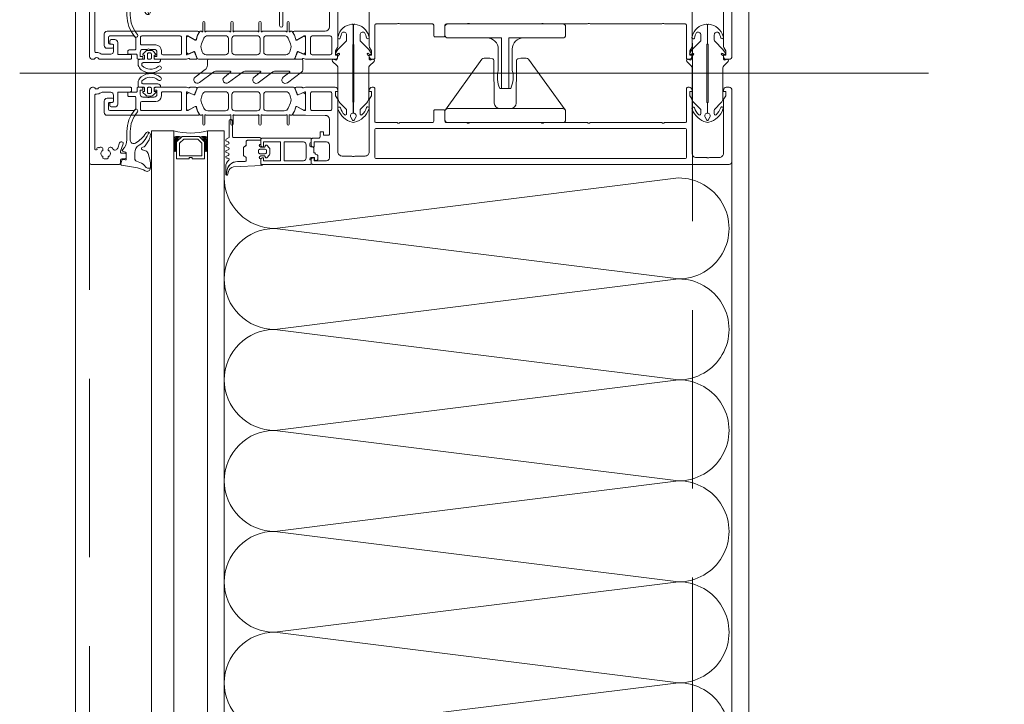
# Model space of a CAD drawing. Header units: millimetres. Extents: x 144573 to 336993, y 74252 to 247042.
# Tile 79 of 256: x 146702 to 147053, y 188855 to 189099. Entities that reach past the tile are written whole.
import ezdxf

# ---------------------------------------------------------------- set-up
doc = ezdxf.new("R2010")
doc.units = ezdxf.units.MM
doc.linetypes.add('ČÁRKOVANÁ', pattern=[19.05, 12.7, -6.35])
doc.layers.add('FASÁDA DETAILNÍ', color=255, linetype='Continuous', lineweight=0)

# ---------------------------------------------------------------- blocks, each defined once
blk = doc.blocks.new('244748_a')
blk.add_lwpolyline([(8.32, -1.69, 0.082248), (6.34, -0.9, -1.09695), (6.94, -0.1, -0.315353), (11.26, -5.15, -0.480529), (10.87, -5.64), (4.27, -5.64), (4.08, -5.45), (-16.53, -5.45), (-16.72, -5.64), (-20.43, -5.64, 0.574019), (-21.93, -4.78), (-22.99, -5.4, 0.524827), (-22.99, -5.9), (-21.93, -6.52, 0.574021), (-20.43, -5.66), (-16.72, -5.66), (-16.53, -5.85), (4.08, -5.85), (4.27, -5.66), (10.87, -5.66, -0.480529), (11.26, -6.15, -0.326229), (6.88, -11.09, -1.09695), (6.28, -10.3, 0.081457), (8.32, -9.61, 0.599203), (7.48, -8.05), (5.52, -8.05, 0.198965), (5.17, -8.2), (2.22, -11.15), (0.93, -12.01, -0.738038), (0.51, -11.62), (0.87, -11, 1), (0.35, -10.7), (0, -11.3), (-0.98, -11.3, 0.619205), (-1.45, -12.06), (-1.28, -12.43, -0.808139), (-2.04, -13.04), (-3.63, -11.44, 0.198906), (-4.34, -11.15), (-14.99, -11.15, -0.198936), (-16.76, -10.42), (-18.98, -8.2, 0.198942), (-19.33, -8.05), (-20.67, -8.05, 0.500217), (-21.09, -8.73, 0.122037), (-18.5, -10.27, -1.093735), (-19.1, -11.07, -0.240768), (-23.7, -6.07, -0.106226), (-23.7, -5.23, -0.256232), (-19, -0.13, -1.093735), (-18.4, -0.92, 0.116856), (-21.09, -2.57, 0.500217), (-20.67, -3.25), (-19.33, -3.25, 0.198942), (-18.98, -3.1), (-16.75, -0.88, -0.198936), (-14.99, -0.15), (-4.34, -0.15, 0.198907), (-3.63, 0.14), (-2.04, 1.74, -0.808139), (-1.28, 1.13), (-1.45, 0.76, 0.619205), (-0.98, 0), (0, 0), (0.35, -0.6, 1), (0.87, -0.3), (0.51, 0.32, -0.738038), (0.93, 0.71), (2.22, -0.15), (5.17, -3.1, 0.198965), (5.52, -3.25), (7.48, -3.25, 0.599203)], format="xyb", close=True)
blk = doc.blocks.new('236134_0100_s_v')
for points in [[(22.8, -23), (22.8, -5), (42, -5, 0.414214), (43, -4), (43, -1, 0.414214), (42, 0), (1, 0, 0.414214), (0, -1), (0, -4, 0.414214), (1, -5), (20.2, -5), (20.2, -23)], [(15, -5, -0.414214), (19, -9), (19, -16.57, 0.165764), (19.53, -23), (23.47, -23, 0.165764), (24, -16.57), (24, -9, -0.414214), (28, -5)]]:
    blk.add_lwpolyline(points, format="xyb")
blk = doc.blocks.new('236134_0200_s_v')
for points in [[(19.58, 5, -0.41166), (17.58, 6.98), (17.45, 22.25, 0.344217), (17.07, 22.73), (16, 23), (14, 23, 0.240828), (13.19, 22.59), (0.19, 4.59)], [(23.42, 5, 0.41166), (25.42, 6.98), (25.55, 22.25, -0.344217), (25.93, 22.73), (27, 23), (29, 23, -0.240828), (29.81, 22.59), (42.81, 4.59)]]:
    blk.add_lwpolyline(points, format="xyb")
blk.add_lwpolyline([(42, 5), (1, 5, 0.414214), (0, 4), (0, 1, 0.414214), (1, 0), (42, 0, 0.414214), (43, 1), (43, 4, 0.414214)], format="xyb", close=True)
blk = doc.blocks.new('284336')
for points in [[(-0.7, -9.6), (-10, -9.6, 0.414511), (-10.51, -10.11), (-10.51, -15.51, -1), (-11.69, -15.51), (-11.69, -9.6), (-12.69, -8.95, -0.668884), (-12.6, -8.23), (-11.99, -8.01, 0.766384), (-11.99, -7.21), (-12.6, -6.99, -0.76831), (-12.6, -6.23), (-11.99, -6.01, 0.766384), (-11.99, -5.21), (-12.6, -4.99, -0.76831), (-12.6, -4.23), (-11.99, -4.01, 0.766384), (-11.99, -3.21), (-12.6, -2.99, -0.877523), (-12.5, -2.22), (-12.1, -2.22, 0.698129), (-11.83, -1.5, -0.220231), (-12.89, 0.78), (-12.89, 3.45, -0.157143), (-12.82, 3.68), (-12.69, 3.42, -0.067482), (-12.48, 2.53, 0.393136), (-8.66, -1.02), (-6.1, -1.02, -0.414214), (-5.61, -1.51), (-5.61, -2.22, -0.267949), (-5.85, -2.65), (-6.35, -2.93, 0.267949), (-6.61, -3.38), (-6.61, -5.84, 0.267949), (-6.35, -6.29), (-5.85, -6.57, -0.267949), (-5.61, -7), (-5.61, -8.11, 0.414215), (-5.1, -8.62), (-0.41, -8.62), (-0.41, -9.31, -0.414212), (-0.7, -9.6)], [(-0.41, 0), (-0.41, -2, 0.990243), (-0.4, -3.02), (0.9, -3.02, 0.414214), (1.21, -2.71), (1.21, -2.61, -0.668123), (1.71, -2.4), (2.75, -3.45, -0.199004), (2.89, -3.79), (2.89, -5.43, -0.199038), (2.75, -5.77), (1.71, -6.82, -0.668191), (1.21, -6.61), (1.21, -6.51, 0.414214), (0.9, -6.2), (-0.4, -6.2, 0.990269), (-0.41, -7.22), (-0.41, -8.6), (-5.1, -8.6, -0.414215), (-5.59, -8.11), (-5.59, -7, 0.267949), (-5.84, -6.56), (-6.34, -6.27, -0.267949), (-6.59, -5.84), (-6.59, -3.38, -0.267949), (-6.34, -2.95), (-5.84, -2.66, 0.267949), (-5.59, -2.22), (-5.59, -1.51, 0.414214), (-6.1, -1), (-8.66, -1, -0.393156), (-12.46, 2.53, 0.067572), (-12.67, 3.43), (-12.8, 3.7, -0.637545), (-12.12, 3.53), (-11.92, 2.53, 0.344315), (-10.06, 0.91), (0, 0.38, -0.406913), (0.39, 0), (-0.41, 0)], [(1.7, -4.31, 0.414235), (1.2, -3.81), (-0.7, -3.81, 0.414214), (-1.2, -4.31), (-1.2, -4.91, 0.414214), (-0.7, -5.41), (1.2, -5.41, 0.414235), (1.7, -4.91), (1.7, -4.31)]]:
    blk.add_lwpolyline(points, format="xyb", close=True)
blk = doc.blocks.new('nesystémový nástavec 18')
for p, q in [((-18, 6.8), (-18, 8.8)), ((-17.5, 9.3), (-15.36, 9.3)), ((-11, 8), (-17, 8)), ((-17, 8), (-17, 6.3)), ((-15.36, 9.3), (0, 9.3)), ((-11, 1.3), (-11, 8)), ((-2.8, 8), (-9.7, 8)), ((-9.7, 1.3), (-9.7, 8)), ((-0.5, 7.3), (-0.5, 6.8)), ((0, 9.3), (0, 7.8)), ((-17, 6.3), (-17.5, 6.3)), ((-1.8, 2.3), (-1.8, 7)), ((0, 6.3), (0.55, 6.3)), ((0.55, 6.3), (0.95, 5.9)), ((0.95, 5.9), (0.95, 4.8)), ((0.95, 4.8), (0.95, 4.14)), ((0.95, 4.14), (1.2, 4.14)), ((1.4, 3.94), (1.4, 3.84)), ((1.6, 3.64), (1.6, 3.64)), ((-18, 0.5), (-18, 1.8)), ((-17.5, 2.3), (-17, 2.3)), ((-1.8, 0), (-17.5, 0)), ((-17, 2.3), (-17, 1.3)), ((-17, 1.3), (-11, 1.3)), ((-9.7, 1.3), (-2.8, 1.3)), ((0, 0), (-1.8, 0)), ((-0.4, 2.23), (-0.5, 2.04)), ((-0.5, 2.04), (-0.5, 2)), ((1.2, 2.44), (0, 2.44)), ((0, 1.5), (0, 0)), ((1.2, 1.85), (1.2, 2.44)), ((1.8, 1.37), (1.7, 1.35)), ((2.25, 1.63), (1.8, 1.37)), ((2.4, 2.84), (2.4, 1.89))]:
    blk.add_line(p, q)
for centre, radius, start, end in [((-17.5, 8.8), 0.5, 90, 180), ((-15.36, 9.8), 0.5, 270, 270.084), ((-2.8, 7), 1, 0, 90), ((0, 7.3), 0.5, 89.9955, 180.0071), ((-17.5, 6.8), 0.5, 180.0012, 269.9988), ((0, 6.8), 0.5, 179.9949, 270.006), ((0.75, 4.8), 0.2, 359.9656, 0.0344), ((1.2, 3.94), 0.2, 359.9707, 90.0249), ((1.6, 3.84), 0.2, 179.9737, 270.035), ((1.6, 2.84), 0.8, 0.0065, 89.9919), ((-17.5, 1.8), 0.5, 89.999, 180.0002), ((-17.5, 0.5), 0.5, 180, 270), ((-2.8, 2.3), 1, 270, 0), ((0, 2), 0.5, 179.9716, 270.0327), ((0, 1.94), 0.5, 89.9975, 144.0007), ((1.7, 1.85), 0.5, 179.9991, 270), ((2.1, 1.89), 0.3, 299.9815, 0.0183)]:
    blk.add_arc(centre, radius, start, end)
blk = doc.blocks.new('433270')
blk.add_lwpolyline([(1, 0, 0.414364), (0, -1), (0, -1.4, 0.255924), (0.23, -1.83, -0.547723), (0.23, -3.17, 0.255924), (0, -3.6), (0, -14.6, 0.414214), (0.3, -14.9), (1.2, -14.9, 0.414214), (1.7, -14.4), (1.7, -10.3, -0.414214), (2, -10), (6, -10, 0.414248), (7, -9), (7, -7.7, 0.414179), (6.5, -7.2), (5.7, -7.2, 0.414232), (5.4, -7.5), (5.4, -8.2, -0.414198), (5.1, -8.5), (2.8, -8.5, -0.414204), (1.8, -7.5), (1.8, -4.49, -0.147432), (1.97, -3.94, 0.147461), (2.4, -2.5), (2.4, -2.3, -0.414214), (2.9, -1.8), (21.87, -1.8, -0.668178), (22.22, -2.65), (22.16, -2.72, 1), (21.59, -3.29), (21.52, -3.35, 0.198912), (21.38, -3.71), (21.38, -4.05, 0.414214), (22.08, -4.75), (22.38, -4.75, 0.576988), (22.64, -4.3, -0.311246), (24.56, -4.3, 0.576988), (24.82, -4.75), (25.3, -4.75, -0.260065), (25.3, -6.65), (24.82, -6.65, 0.576988), (24.56, -7.1, -0.311246), (22.64, -7.1, 0.576988), (22.38, -6.65), (22.08, -6.65, 0.414214), (21.38, -7.35), (21.38, -7.61, 0.267949), (21.63, -8.04), (21.89, -8.2, -0.637047), (21.73, -10), (19.83, -10.7, 0.315299), (19.5, -11.17), (19.5, -11.49, 0.520567), (20.17, -11.96), (22.83, -10.99, -0.520567), (23.5, -11.46), (23.5, -12.5, 0.414062), (24, -13), (25, -13, 0.414186), (25.5, -12.5), (25.5, -11.5, -0.414182), (26, -11), (27, -11, 0.414214), (27.5, -10.5), (27.5, -0.5, 0.414214), (27, 0), (1, 0)], format="xyb", close=True)
blk = doc.blocks.new('284325')
for points in [[(0.84, -5.23, -0.560316), (0.94, -4.73), (1.94, -4.36, 0.3153), (2.14, -4.08), (2.14, -1.89, 0.451558), (1.8, -1.59), (0.9, -1.7, -0.399586), (0.57, -1.46), (0.3, -0.07, -0.415977), (0.53, 0.29, 0.024107), (6.15, 1.24, 0.076636), (8.99, 2.34, -0.577615), (10.79, 1.3), (10.02, 1.37, 0.283171), (9.08, 0.9, -0.168429), (7.07, -0.74), (5.9, -1.16, 0.315302), (5.24, -2.1), (5.24, -4.21, 0.269719), (6.76, -6.82, -0.194797), (10.18, -11.53, -0.342663), (9.17, -11.17, 0.119207), (5.43, -7.59, 0.578571), (3.63, -8.62), (3.63, -11.77, 0.176415), (6.16, -18.72, -1), (5.24, -19.49, -0.176415), (2.43, -11.77), (2.43, -8.89, 0.208286), (0.84, -5.23)], [(8.95, -6.65), (10.32, -8.78, -0.134555), (10.79, -10.63, -0.339795), (10.19, -11.53, 0.194788), (6.76, -6.81, -0.269736), (5.25, -4.21), (5.25, -2.1, -0.315302), (5.9, -1.17), (7.07, -0.74, 0.168429), (9.09, 0.89, -0.283167), (10.01, 1.36), (10.79, 1.29), (10.79, -0.74, -0.070852), (10.71, -1.3), (9.95, -3.93, -0.241839), (9.08, -4.83), (7.93, -5.22, 0.836024), (8.08, -6.19), (8.11, -6.19, -0.255349), (8.95, -6.65)]]:
    blk.add_lwpolyline(points, format="xyb", close=True)
blk = doc.blocks.new('288126')
for points in [[(-16.5, 0), (16.5, 0)], [(-17, -2.08), (-17, -0.5)], [(17, -0.5), (17, -3.8)], [(-21.36, -6.34), (-17.8, -3.69)], [(-14.71, -4.5), (-19.87, -8.34)], [(-8.83, -4.3), (-14.11, -4.3)], [(-10.96, -6.34), (-8.71, -4.66)], [(-4.31, -4.5), (-9.47, -8.34)], [(1.81, -4.3), (-3.71, -4.3)], [(-0.35, -6.36), (1.93, -4.66)], [(6.33, -4.5), (1.14, -8.37)], [(12.21, -4.3), (6.93, -4.3)], [(10.05, -6.36), (12.33, -4.66)], [(16.6, -4.6), (11.54, -8.37)]]:
    blk.add_lwpolyline(points)
for centre, radius, start, end in [((16.5, -0.5), 0.5, 0, 90), ((-16.5, -0.5), 0.5, 90, 180), ((-20.61, -7.34), 1.25, 126.7059, 306.7059), ((-10.21, -7.34), 1.25, 126.7059, 306.7059), ((0.4, -7.37), 1.25, 126.7059, 306.7059), ((10.8, -7.37), 1.25, 126.7059, 306.7059), ((16, -3.8), 1, 306.7059, 0)]:
    blk.add_arc(centre, radius, start, end)
at = {"extrusion": (0, 0, -1)}
for centre, radius, start, end in [((19, -2.08), 2, 180, 233.2941), ((14.11, -5.3), 1, 53.2941, 90), ((8.83, -4.5), 0.2, 90, 233.2941), ((3.71, -5.3), 1, 53.2941, 90), ((-1.81, -4.5), 0.2, 90, 233.2941), ((-6.93, -5.3), 1, 53.2941, 90), ((-12.21, -4.5), 0.2, 90, 233.2941)]:
    blk.add_arc(centre, radius, start, end, dxfattribs=at)
blk = doc.blocks.new('246426')
for points in [[(-1.84, 0.64), (-2.86, -0.38, 0.198926), (-3.15, -1.09), (-3.15, -2.31, 0.198926), (-2.86, -3.02), (-1.84, -4.04, 0.637051), (-1.5, -3.92), (-1.45, -3.4), (-0.3, -3.4, -0.41484), (0, -3.7), (0, -5.19, 0.414232), (0.5, -5.69), (2.14, -5.69, 0.071862), (2.2, -5.68, 0.157876), (3.73, -4.64, 0.360336), (3.48, 2.39, 0.964062), (2.54, 1.48, -0.403385), (2.25, -4.34, -0.190964), (2.11, -4.39), (1.7, -4.39, -0.414214), (1.2, -3.89), (1.2, 1.31, 0.414201), (0.2, 2.31), (0, 2.31), (0, 0.3, -0.414214), (-0.3, 0), (-1.45, 0), (-1.5, 0.52, 0.637051), (-1.84, 0.64)], [(-2.25, -1.4, -0.414214), (-1.85, -1), (-0.4, -1, -0.414214), (0, -1.4), (0, -2, -0.414214), (-0.4, -2.4), (-1.85, -2.4, -0.414214), (-2.25, -2), (-2.25, -1.4)]]:
    blk.add_lwpolyline(points, format="xyb", close=True)
blk = doc.blocks.new('*U1335')
for points in [[(0, 0, 0.414243), (0.1, 0.1), (0, 0.9, -1.0001), (0.2, 0.9), (0.1, 0.1, 0.414228), (0.2, 0, 0.414228)], [(0.2, 0, 0.414243), (0.3, 0.1), (0.2, 0.9, -1.0001), (0.4, 0.9), (0.3, 0.1, 0.414228), (0.4, 0, 0.414228)], [(0.4, 0, 0.414243), (0.5, 0.1), (0.4, 0.9, -1.0001), (0.6, 0.9), (0.5, 0.1, 0.414228), (0.6, 0, 0.414228)], [(0.6, 0, 0.414243), (0.7, 0.1), (0.6, 0.9, -1.0001), (0.8, 0.9), (0.7, 0.1, 0.414228), (0.8, 0, 0.414228)], [(0.8, 0, 0.414243), (0.9, 0.1), (0.8, 0.9, -1.0001), (1, 0.9), (0.9, 0.1, 0.414228), (1, 0, 0.414228)], [(1, 0, 0.414243), (1.1, 0.1), (1, 0.9, -1.0001), (1.2, 0.9), (1.1, 0.1, 0.414228), (1.2, 0, 0.414228)], [(1.2, 0, 0.414243), (1.3, 0.1), (1.2, 0.9, -1.0001), (1.4, 0.9), (1.3, 0.1, 0.414228), (1.4, 0, 0.414228)], [(1.4, 0, 0.414243), (1.5, 0.1), (1.4, 0.9, -1.0001), (1.6, 0.9), (1.5, 0.1, 0.414228), (1.6, 0, 0.414228)], [(1.6, 0, 0.414243), (1.7, 0.1), (1.6, 0.9, -1.0001), (1.8, 0.9), (1.7, 0.1, 0.414228), (1.8, 0, 0.414228)], [(1.8, 0, 0.414243), (1.9, 0.1), (1.8001, 0.9, -1.0001), (2, 0.9), (1.9001, 0.1, 0.414228), (2, 0, 0.414228)]]:
    blk.add_lwpolyline(points, format="xyb")

msp = doc.modelspace()

# ---------------------------------------------------------------- linework, layer by layer
at = {"layer": 'FASÁDA DETAILNÍ'}
for p, q in [((146701.534, 189080.259), (147025.604, 189080.259)), ((146748.48, 189059.759), (146756.48, 189059.759)), ((146748.48, 188650.759), (146748.48, 189059.759)), ((146756.48, 189059.759), (146756.48, 188650.759)), ((146774.48, 189059.759), (146768.48, 189059.759)), ((146768.48, 188650.759), (146768.48, 189059.759)), ((146774.48, 189059.759), (146774.48, 188650.759))]:
    msp.add_line(p, q, dxfattribs=at)
for points in [[(173301.48, 174615.259), (146721.48, 174615.259), (146721.48, 198295.259), (173301.48, 198295.259)], [(173061.48, 174855.259), (146961.48, 174855.259), (146961.48, 198055.259), (173061.48, 198055.259)], [(146767.48, 189049.759), (146767.48, 189055.759), (146765.48, 189057.759), (146759.48, 189057.759), (146757.48, 189055.759), (146757.48, 189049.759), (146761.98, 189049.759), (146761.98, 189050.259), (146762.98, 189050.259), (146762.98, 189049.759)], [(146758.48, 189050.759), (146766.48, 189050.759), (146766.48, 189055.344), (146765.066, 189056.759), (146760.033, 189056.759), (146758.48, 189055.344)]]:
    msp.add_lwpolyline(points, close=True, dxfattribs=at)
at = {"layer": 'FASÁDA DETAILNÍ', "linetype": 'ČÁRKOVANÁ', "ltscale": 5}
for points in [[(173296.48, 174620.259), (146726.48, 174620.259), (146726.48, 198290.259), (173296.48, 198290.259)], [(173081.48, 174835.259), (146941.48, 174835.259), (146941.48, 198075.259), (173081.48, 198075.259)]]:
    msp.add_lwpolyline(points, close=True, dxfattribs=at)
at = {"layer": 'FASÁDA DETAILNÍ'}
for points in [[(146952.48, 189108.767), (146952.48, 189089.912, 0.1169365), (146952.614, 189089.412), (146953.28, 189088.259), (146953.28, 189086.759), (146952.48, 189086.759), (146952.48, 189086.259, 0.4142136), (146953.48, 189085.259), (146954.48, 189085.259, 0.4142136), (146955.48, 189086.259), (146955.48, 189111.759, 0.4142135)], [(146811.98, 189102.059), (146811.98, 189096.76, -0.4141667), (146810.48, 189095.26), (146803.482, 189095.259), (146799.382, 189095.259, 0.5773503), (146799.036, 189094.659), (146799.534, 189093.796), (146799.962, 189092.304, 0.4887011), (146800.401, 189092.127), (146802.867, 189093.559), (146803.287, 189093.559, -0.4325656), (146803.482, 189093.359), (146803.482, 189087.054, -0.5483974), (146803.201, 189086.868), (146800.817, 189087.937, 0.4253361), (146800.55, 189087.829), (146799.733, 189085.806, 0.5315629), (146800.104, 189085.256), (146802.168, 189085.256, 0.2313061), (146802.405, 189085.372, -0.3061853), (146802.725, 189085.476), (146803.482, 189085.259), (146813.986, 189085.259, 0.4142136), (146814.986, 189086.259), (146814.986, 189086.759), (146814.186, 189086.759), (146814.186, 189088.259), (146814.846, 189089.402, 0.1316504), (146814.98, 189089.902), (146814.98, 189108.267, -0.4142136)], [(146826.18, 189108.267), (146826.18, 189089.902, 0.1316504), (146826.314, 189089.402), (146826.974, 189088.259), (146826.974, 189086.759), (146826.174, 189086.759), (146826.174, 189086.259, 0.4142136), (146827.174, 189085.259), (146827.68, 189085.259, 0.4142136), (146828.18, 189085.759), (146828.18, 189097.359, -0.4142136), (146828.68, 189097.859), (146836.08, 189097.859, -0.3999851), (146837.08, 189097.859), (146848.68, 189097.859, -0.4142136), (146849.18, 189097.359), (146849.18, 189093.759, 0.4142136), (146849.68, 189093.259), (146852.68, 189093.259, 0.4142136), (146853.18, 189093.759), (146853.18, 189097.359, -0.4142136), (146853.68, 189097.859), (146860.98, 189097.859, -0.38324), (146861.98, 189097.859), (146887.48, 189097.859, -0.38324), (146888.48, 189097.859), (146903.98, 189097.859, -0.38324), (146904.98, 189097.859), (146930.48, 189097.859, -0.38324), (146931.48, 189097.859), (146938.78, 189097.859, -0.4142136), (146939.28, 189097.359), (146939.28, 189085.759, 0.4142136), (146939.78, 189085.259), (146940.28, 189085.259, 0.4142136), (146941.28, 189086.259), (146941.28, 189086.759), (146940.48, 189086.759), (146940.48, 189088.259), (146941.146, 189089.412, 0.1169365), (146941.28, 189089.912), (146941.28, 189108.767, -0.4142315)]]:
    msp.add_lwpolyline(points, format="xyb", dxfattribs=at)
for points in [[(146799.141, 189085.259), (146787.23, 189085.258), (146765.319, 189085.259, -0.3058367), (146764.855, 189085.572), (146763.933, 189087.859, 0.4253361), (146763.665, 189087.966), (146762.047, 189087.25, -0.5437525), (146760.99, 189087.934), (146760.99, 189092.839, -0.5781822), (146761.891, 189093.357), (146764.083, 189092.096, 0.4885049), (146764.522, 189092.273), (146764.956, 189093.787), (146765.719, 189095.108, -0.2824777), (146765.995, 189095.258), (146766.44, 189095.258, 1.4470094), (146766.79, 189095.39), (146766.79, 189098.358, -1), (146767.59, 189098.358), (146767.59, 189095.39, 1.4470094), (146767.941, 189095.258), (146776.48, 189095.258, 1.4470094), (146776.83, 189095.39), (146776.83, 189098.358, -1), (146777.63, 189098.358), (146777.63, 189095.39, 1.4470094), (146777.981, 189095.258), (146786.48, 189095.258, 1.4470094), (146786.83, 189095.39), (146786.83, 189098.358, -1), (146787.63, 189098.358), (146787.63, 189095.39, 1.4470094), (146787.981, 189095.258), (146796.52, 189095.258, 1.4470094), (146796.87, 189095.39), (146796.87, 189098.358, -1), (146797.67, 189098.358), (146797.67, 189095.39, 1.4470094), (146798.021, 189095.258), (146798.465, 189095.258, -0.2824777), (146798.741, 189095.108), (146799.504, 189093.787), (146799.938, 189092.273, 0.4885049), (146800.377, 189092.096), (146802.569, 189093.357, -0.5781822), (146803.47, 189092.839), (146803.47, 189087.934, -0.5437525), (146802.413, 189087.25), (146800.795, 189087.966, 0.4253361), (146800.528, 189087.859), (146799.605, 189085.572, -0.3058367), (146799.141, 189085.259)], [(146760.98, 189085.259), (146749.98, 189085.259, -0.4144257), (146749.48, 189085.759), (146749.48, 189086.252), (146750.48, 189086.252), (146750.48, 189087.752, 0.4142136), (146749.48, 189088.752), (146747.98, 189088.752, 0.3999851), (146746.98, 189088.752), (146745.48, 189088.752, 0.4142136), (146744.48, 189087.752), (146744.48, 189086.259), (146745.48, 189086.259), (146745.48, 189085.759, -0.4144559), (146744.98, 189085.259), (146743.68, 189085.26, -0.4139712), (146743.38, 189085.56), (146743.38, 189086.758, 0.4142136), (146743.08, 189087.058), (146740.08, 189087.058), (146740.08, 189088.058, -0.4142136), (146740.58, 189088.558), (146742.48, 189088.558, 0.4142136), (146742.98, 189089.058), (146742.98, 189092.559, 0.4142056), (146741.98, 189093.559), (146733.68, 189093.559, 0.4142063), (146733.18, 189093.059), (146733.18, 189091.159, 0.414219), (146733.68, 189090.659), (146734.48, 189090.659, -0.4142136), (146734.98, 189090.159), (146734.98, 189089.659, -0.4142136), (146734.48, 189089.159), (146732.68, 189089.159, -0.4142136), (146731.68, 189090.159), (146731.68, 189094.259, -0.4142136), (146732.68, 189095.259), (146760.98, 189095.259), (146765.08, 189095.259, -0.5773503), (146765.427, 189094.659), (146764.928, 189093.796), (146764.5, 189092.304, -0.4887011), (146764.061, 189092.127), (146761.596, 189093.559), (146761.175, 189093.559, 0.4325656), (146760.98, 189093.359), (146760.98, 189087.054, 0.5483974), (146761.262, 189086.868), (146763.646, 189087.937, -0.4253361), (146763.913, 189087.829), (146764.729, 189085.806, -0.5315625), (146764.358, 189085.256), (146762.294, 189085.256, -0.2313061), (146762.057, 189085.372, 0.3061853), (146761.738, 189085.476), (146760.98, 189085.259)], [(146758.78, 189093.559), (146745.08, 189093.559, 0.4142136), (146744.58, 189093.059), (146744.58, 189090.852, 0.4142136), (146745.08, 189090.352), (146750.05, 189090.352, -0.4111388), (146752.08, 189088.352), (146752.08, 189087.359, 0.4142136), (146752.58, 189086.859), (146758.78, 189086.859, 0.4142136), (146759.28, 189087.359), (146759.28, 189093.059, 0.4142136), (146758.78, 189093.559)], [(146768.03, 189086.858), (146774.93, 189086.858, 0.4142178), (146775.93, 189087.858), (146775.93, 189092.658, 0.4142178), (146774.93, 189093.658), (146768.568, 189093.658, 0.305619), (146767.177, 189092.72), (146766.399, 189090.796, 0.1764286), (146766.327, 189088.744), (146766.603, 189087.894, 0.3249157), (146768.03, 189086.858)], [(146778.23, 189086.858), (146786.23, 189086.858, 0.4142136), (146787.23, 189087.858), (146787.23, 189092.658, 0.4142136), (146786.23, 189093.658), (146778.23, 189093.658, 0.4142136), (146777.23, 189092.658), (146777.23, 189087.858, 0.4142136), (146778.23, 189086.858)], [(146789.53, 189086.858), (146796.43, 189086.858, 0.3249157), (146797.857, 189087.894), (146798.133, 189088.744, 0.1764286), (146798.061, 189090.796), (146797.283, 189092.72, 0.305619), (146795.892, 189093.658), (146789.53, 189093.658, 0.4142178), (146788.53, 189092.658), (146788.53, 189087.858, 0.4142178), (146789.53, 189086.858)], [(146812.78, 189087.359, -0.4142136), (146812.28, 189086.859), (146805.78, 189086.859, -0.4142136), (146805.28, 189087.359), (146805.28, 189093.059, -0.4142136), (146805.78, 189093.559), (146812.28, 189093.559, -0.4142136), (146812.78, 189093.059), (146812.78, 189087.359)], [(146760.98, 189075.259), (146749.98, 189075.259, 0.4144257), (146749.48, 189074.759), (146749.48, 189074.265), (146750.48, 189074.265), (146750.48, 189072.765, -0.4142136), (146749.48, 189071.765), (146747.98, 189071.765, -0.3999851), (146746.98, 189071.765), (146745.48, 189071.765, -0.4142136), (146744.48, 189072.765), (146744.48, 189074.259), (146745.48, 189074.259), (146745.48, 189074.759, 0.4144559), (146744.98, 189075.259), (146743.68, 189075.257, 0.4139712), (146743.38, 189074.957), (146743.38, 189073.759, -0.4142136), (146743.08, 189073.459), (146740.08, 189073.459), (146740.08, 189072.459, 0.4142136), (146740.58, 189071.959), (146742.48, 189071.959, -0.4142136), (146742.98, 189071.459), (146742.98, 189067.959, -0.4142056), (146741.98, 189066.959), (146733.68, 189066.959, -0.4142063), (146733.18, 189067.459), (146733.18, 189069.359, -0.414219), (146733.68, 189069.859), (146734.48, 189069.859, 0.4142136), (146734.98, 189070.359), (146734.98, 189070.859, 0.4142136), (146734.48, 189071.359), (146732.68, 189071.359, 0.4142136), (146731.68, 189070.359), (146731.68, 189066.259, 0.4142136), (146732.68, 189065.259), (146760.98, 189065.259), (146765.08, 189065.258, 0.5773503), (146765.427, 189065.858), (146764.928, 189066.722), (146764.5, 189068.214, 0.4887011), (146764.061, 189068.39), (146761.596, 189066.959), (146761.175, 189066.959, -0.4325656), (146760.98, 189067.159), (146760.98, 189073.463, -0.5483974), (146761.262, 189073.649), (146763.646, 189072.58, 0.4253361), (146763.913, 189072.688), (146764.729, 189074.711, 0.5315625), (146764.358, 189075.261), (146762.294, 189075.261, 0.2313061), (146762.057, 189075.145, -0.3061853), (146761.738, 189075.041), (146760.98, 189075.259)], [(146758.78, 189066.959), (146745.08, 189066.959, -0.4142136), (146744.58, 189067.459), (146744.58, 189069.665, -0.4142136), (146745.08, 189070.165), (146750.05, 189070.165, 0.4111388), (146752.08, 189072.165), (146752.08, 189073.159, -0.4142136), (146752.58, 189073.659), (146758.78, 189073.659, -0.4142136), (146759.28, 189073.159), (146759.28, 189067.459, -0.4142136), (146758.78, 189066.959)], [(146799.141, 189075.259), (146787.23, 189075.259), (146765.319, 189075.259, 0.3058367), (146764.855, 189074.946), (146763.933, 189072.659, -0.4253361), (146763.665, 189072.551), (146762.047, 189073.267, 0.5437525), (146760.99, 189072.583), (146760.99, 189067.679, 0.5781822), (146761.891, 189067.16), (146764.083, 189068.421, -0.4885049), (146764.522, 189068.244), (146764.956, 189066.73), (146765.719, 189065.409, 0.2824777), (146765.995, 189065.259), (146766.44, 189065.259, -1.4470094), (146766.79, 189065.127), (146766.79, 189062.159, 1), (146767.59, 189062.159), (146767.59, 189065.127, -1.4470094), (146767.941, 189065.26), (146776.48, 189065.259, -1.4470094), (146776.83, 189065.127), (146776.83, 189062.159, 1), (146777.63, 189062.159), (146777.63, 189065.127, -1.4470094), (146777.981, 189065.26), (146786.48, 189065.259, -1.4470094), (146786.83, 189065.127), (146786.83, 189062.159, 1), (146787.63, 189062.159), (146787.63, 189065.127, -1.4470094), (146787.981, 189065.26), (146796.52, 189065.259, -1.4470094), (146796.87, 189065.127), (146796.87, 189062.159, 1), (146797.67, 189062.159), (146797.67, 189065.127, -1.4470094), (146798.021, 189065.26), (146798.465, 189065.259, 0.2824777), (146798.741, 189065.409), (146799.504, 189066.73), (146799.938, 189068.244, -0.4885049), (146800.377, 189068.421), (146802.569, 189067.16, 0.5781822), (146803.47, 189067.679), (146803.47, 189072.583, 0.5437525), (146802.413, 189073.267), (146800.795, 189072.551, -0.4253361), (146800.528, 189072.659), (146799.605, 189074.946, 0.3058367), (146799.141, 189075.259)], [(146768.03, 189073.66), (146774.93, 189073.66, -0.4142178), (146775.93, 189072.66), (146775.93, 189067.859, -0.4142178), (146774.93, 189066.859), (146768.568, 189066.859, -0.305619), (146767.177, 189067.797), (146766.399, 189069.721, -0.1764286), (146766.327, 189071.773), (146766.603, 189072.623, -0.3249157), (146768.03, 189073.66)], [(146778.23, 189073.66), (146786.23, 189073.66, -0.4142136), (146787.23, 189072.66), (146787.23, 189067.859, -0.4142136), (146786.23, 189066.859), (146778.23, 189066.859, -0.4142136), (146777.23, 189067.859), (146777.23, 189072.66, -0.4142136), (146778.23, 189073.66)], [(146789.53, 189073.66), (146796.43, 189073.66, -0.3249157), (146797.857, 189072.623), (146798.133, 189071.773, -0.1764286), (146798.061, 189069.721), (146797.283, 189067.797, -0.305619), (146795.892, 189066.859), (146789.53, 189066.859, -0.4142178), (146788.53, 189067.859), (146788.53, 189072.66, -0.4142178), (146789.53, 189073.66)], [(146954.48, 189047.759), (146805.98, 189047.759, -0.4142136), (146805.48, 189048.259), (146805.48, 189049.559, -0.4142197), (146805.98, 189050.059), (146806.48, 189050.059), (146806.48, 189049.059), (146810.98, 189049.059, 0.4142136), (146811.98, 189050.059), (146811.98, 189054.759, 0.4142136), (146810.98, 189055.759), (146806.48, 189055.759), (146806.48, 189054.059), (146805.98, 189054.059, -0.4142012), (146805.48, 189054.559), (146805.48, 189056.559, -0.4142136), (146805.98, 189057.059), (146808.123, 189057.059, 0.4142136), (146808.623, 189057.559), (146808.623, 189059.359), (146809.874, 189059.359), (146809.874, 189058.159), (146811.68, 189058.159, 0.4142136), (146811.98, 189058.459), (146811.98, 189063.757, 0.4141667), (146810.48, 189065.257), (146803.482, 189065.259), (146799.382, 189065.258, -0.5773503), (146799.036, 189065.858), (146799.534, 189066.722), (146799.962, 189068.214, -0.4887011), (146800.401, 189068.39), (146802.867, 189066.959), (146803.287, 189066.959, 0.4325656), (146803.482, 189067.159), (146803.482, 189073.463, 0.5483974), (146803.201, 189073.649), (146800.817, 189072.58, -0.4253361), (146800.55, 189072.688), (146799.733, 189074.711, -0.5315629), (146800.104, 189075.261), (146802.168, 189075.261, -0.2313061), (146802.405, 189075.145, 0.3061853), (146802.725, 189075.041), (146803.482, 189075.259), (146813.986, 189075.259, -0.4142136), (146814.986, 189074.259), (146814.986, 189073.759), (146814.186, 189073.759), (146814.186, 189072.259), (146814.846, 189071.115, -0.1316504), (146814.98, 189070.615), (146814.98, 189052.25, 0.4142136), (146816.48, 189050.75), (146819.981, 189050.75, 0.3999851), (146820.981, 189050.75), (146824.68, 189050.75, 0.4142136), (146826.18, 189052.25), (146826.18, 189070.615, -0.1316504), (146826.314, 189071.115), (146826.974, 189072.259), (146826.974, 189073.759), (146826.174, 189073.759), (146826.174, 189074.259, -0.4142136), (146827.174, 189075.259), (146827.68, 189075.259, -0.4142136), (146828.18, 189074.759), (146828.18, 189063.159, 0.4142136), (146828.68, 189062.659), (146836.08, 189062.659, 0.3999851), (146837.08, 189062.659), (146848.68, 189062.659, 0.4142136), (146849.18, 189063.159), (146849.18, 189066.759, -0.4142136), (146849.68, 189067.259), (146852.68, 189067.259, -0.4142136), (146853.18, 189066.759), (146853.18, 189063.159, 0.4142136), (146853.68, 189062.659), (146860.98, 189062.659, 0.38324), (146861.98, 189062.659), (146887.48, 189062.659, 0.38324), (146888.48, 189062.659), (146903.98, 189062.659, 0.38324), (146904.98, 189062.659), (146930.48, 189062.659, 0.38324), (146931.48, 189062.659), (146938.78, 189062.659, 0.4142136), (146939.28, 189063.159), (146939.28, 189074.759, -0.4142136), (146939.78, 189075.259), (146940.28, 189075.259, -0.4142136), (146941.28, 189074.259), (146941.28, 189073.759), (146940.48, 189073.759), (146940.48, 189072.259), (146941.146, 189071.105, -0.1169365), (146941.28, 189070.605), (146941.28, 189051.75, 0.4142315), (146942.78, 189050.25), (146946.49, 189050.25, 0.3999851), (146947.49, 189050.25), (146950.98, 189050.25, 0.4142315), (146952.48, 189051.75), (146952.48, 189070.605, -0.1169365), (146952.614, 189071.105), (146953.28, 189072.259), (146953.28, 189073.759), (146952.48, 189073.759), (146952.48, 189074.259, -0.4142136), (146953.48, 189075.259), (146954.48, 189075.259, -0.4142136), (146955.48, 189074.259), (146955.48, 189048.759, -0.4142135), (146954.48, 189047.759)], [(146812.78, 189073.158, 0.4142136), (146812.28, 189073.658), (146805.78, 189073.658, 0.4142136), (146805.28, 189073.158), (146805.28, 189067.458, 0.4142136), (146805.78, 189066.958), (146812.28, 189066.958, 0.4142136), (146812.78, 189067.458), (146812.78, 189073.158)], [(146828.68, 189049.859), (146938.78, 189049.859, 0.4142136), (146939.28, 189050.359), (146939.28, 189060.059, 0.4142136), (146938.78, 189060.559), (146828.68, 189060.559, 0.4142136), (146828.18, 189060.059), (146828.18, 189050.359, 0.4142136), (146828.68, 189049.859)]]:
    msp.add_lwpolyline(points, format="xyb", close=True, dxfattribs=at)
msp.add_lwpolyline([(146955.48, 188661.759), (146955.48, 189048.759)], dxfattribs=at)
for centre, radius, start, end in [((146762.48, 189081.65), 22.699, 254.67278, 285.32722), ((146757.832, 189054.208), 3.546, 67.29382, 112.40905), ((146757.718, 189054.575), 2.897, 65.30667, 115.29515), ((146757.549, 189054.923), 2.248, 61.52734, 118.40281), ((146757.405, 189055.168), 1.712, 57.29495, 122.68565), ((146757.266, 189055.328), 1.263, 51.96563, 128.49956), ((146757.118, 189055.418), 0.879, 43.99491, 136.49644), ((146756.98, 189055.406), 0.596, 33.03656, 146.96344), ((146756.98, 189055.113), 0.596, 33.03656, 146.96344), ((146756.98, 189054.821), 0.596, 33.03656, 146.96344), ((146756.98, 189054.528), 0.596, 33.03656, 146.96344), ((146756.98, 189054.236), 0.596, 33.03656, 146.96344), ((146767.128, 189054.208), 3.546, 67.59095, 112.70618), ((146767.242, 189054.575), 2.897, 64.70485, 114.69333), ((146767.411, 189054.923), 2.248, 61.59719, 118.47266), ((146767.555, 189055.168), 1.712, 57.31435, 122.70505), ((146767.694, 189055.328), 1.263, 51.50044, 128.03437), ((146767.842, 189055.418), 0.879, 43.50356, 136.00509), ((146767.98, 189055.406), 0.596, 33.03656, 146.96344), ((146767.98, 189055.113), 0.596, 33.03656, 146.96344), ((146767.98, 189054.821), 0.596, 33.03656, 146.96344), ((146767.98, 189054.528), 0.596, 33.03656, 146.96344), ((146767.98, 189054.236), 0.596, 33.03656, 146.96344), ((146756.98, 189053.943), 0.596, 33.03656, 146.96344), ((146756.98, 189053.651), 0.596, 33.03656, 146.96344), ((146756.98, 189053.358), 0.596, 33.03656, 146.96344), ((146756.98, 189053.066), 0.596, 33.03656, 146.96344), ((146756.98, 189052.773), 0.596, 33.03656, 146.96344), ((146756.98, 189052.481), 0.596, 33.03656, 146.96344), ((146756.98, 189052.188), 0.596, 33.03656, 146.96344), ((146756.98, 189051.896), 0.596, 33.03656, 146.96344), ((146767.98, 189053.943), 0.596, 33.03656, 146.96344), ((146767.98, 189053.651), 0.596, 33.03656, 146.96344), ((146767.98, 189053.358), 0.596, 33.03656, 146.96344), ((146767.98, 189053.066), 0.596, 33.03656, 146.96344), ((146767.98, 189052.773), 0.596, 33.03656, 146.96344), ((146767.98, 189052.481), 0.596, 33.03656, 146.96344), ((146767.98, 189052.188), 0.596, 33.03656, 146.96344), ((146767.98, 189051.896), 0.596, 33.03656, 146.96344)]:
    msp.add_arc(centre, radius, start, end, dxfattribs=at)

# ---------------------------------------------------------------- block references
for name, p in [('284325', (146737.34, 189112.759)), ('284336', (146805.89, 189112.759)), ('236134_0100_s_v', (146853.18, 189097.859)), ('288126', (146785.47, 189085.258)), ('236134_0200_s_v', (146853.18, 189062.659)), ('nesystémový nástavec 18', (146805.48, 189047.759))]:
    msp.add_blockref(name, p, dxfattribs=at)
for name, p, rotation in [('433270', (146726.48, 189085.258), 90), ('246426', (146749.48, 189085.254), 270)]:
    msp.add_blockref(name, p, dxfattribs=dict(at, rotation=rotation))
at = {"layer": 'FASÁDA DETAILNÍ', "xscale": -1}
for name, p, rotation in [('244748_a', (146826.141, 189086.481), 270), ('244748_a', (146952.441, 189086.481), 270), ('246426', (146749.48, 189075.263), 270), ('433270', (146726.48, 189075.259), 90), ('284325', (146737.34, 189047.759), 180), ('284336', (146787.89, 189047.759), 180)]:
    msp.add_blockref(name, p, dxfattribs=dict(at, rotation=rotation))
at = {"layer": 'FASÁDA DETAILNÍ', "xscale": 179.9999932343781, "yscale": 179.9999932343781, "zscale": 179.9999932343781, "rotation": 270}
msp.add_blockref('*U1335', (146774.48, 189042.932), dxfattribs=at)

doc.saveas('drawing.dxf')
